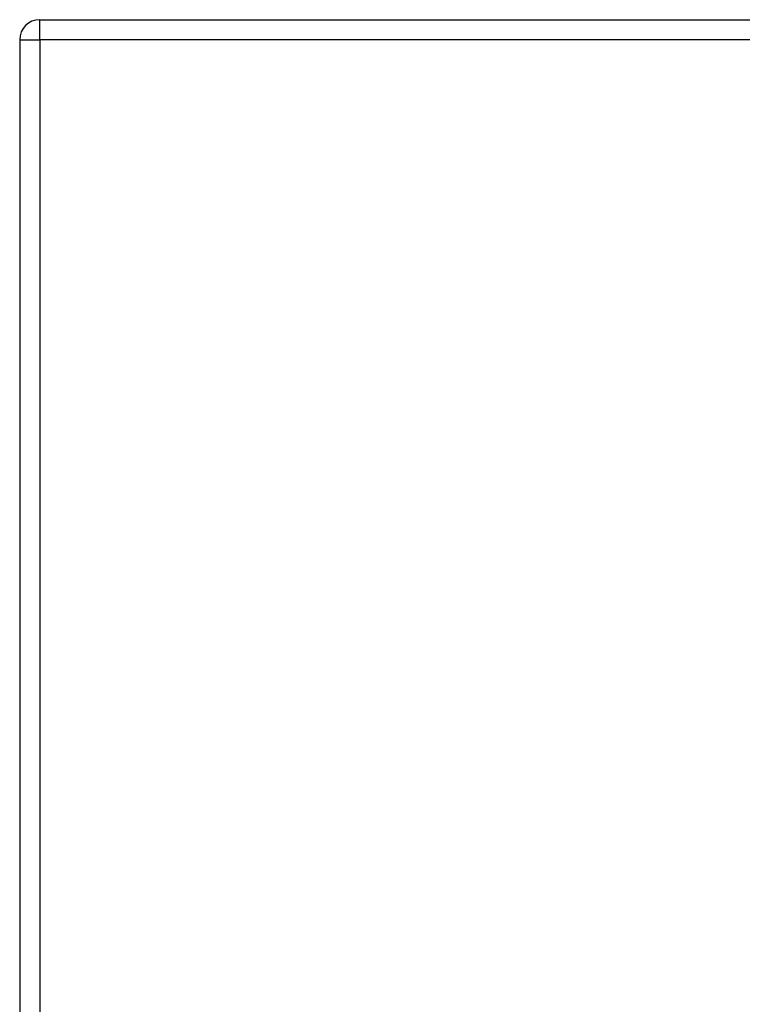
# Model space of a CAD drawing. Header units: inches. Extents: x 11 to 342, y 26 to 169.
# Tile 138 of 218: x 111.19 to 114.75, y 112.1 to 116.96. Entities that reach past the tile are written whole.
import ezdxf

# ---------------------------------------------------------------- set-up
doc = ezdxf.new("R2010")
doc.units = ezdxf.units.IN
doc.header["$MEASUREMENT"] = 0
doc.layers.add('Visible Edges(ANSI)', color=7, linetype='Continuous', lineweight=25)
doc.layers.add('Visible Tangent Edges(ANSI)', color=7, linetype='Continuous', lineweight=25)

msp = doc.modelspace()

# ---------------------------------------------------------------- linework, layer by layer
at = {"layer": 'Visible Edges(ANSI)'}
for p, q in [((111.2868, 116.9619), (182.8918, 116.9619)), ((111.1878, 116.8629), (111.1878, 80.1429))]:
    msp.add_line(p, q, dxfattribs=at)
msp.add_arc((111.2868, 116.8629), 0.099, 90, 180, dxfattribs=at)
at = {"layer": 'Visible Tangent Edges(ANSI)'}
for p, q in [((111.2868, 116.8629), (111.2868, 116.9619)), ((111.1878, 116.8629), (111.2868, 116.8629)), ((182.8918, 116.8629), (111.2868, 116.8629)), ((111.2868, 116.8629), (111.2868, 80.1429))]:
    msp.add_line(p, q, dxfattribs=at)

doc.saveas('drawing.dxf')
